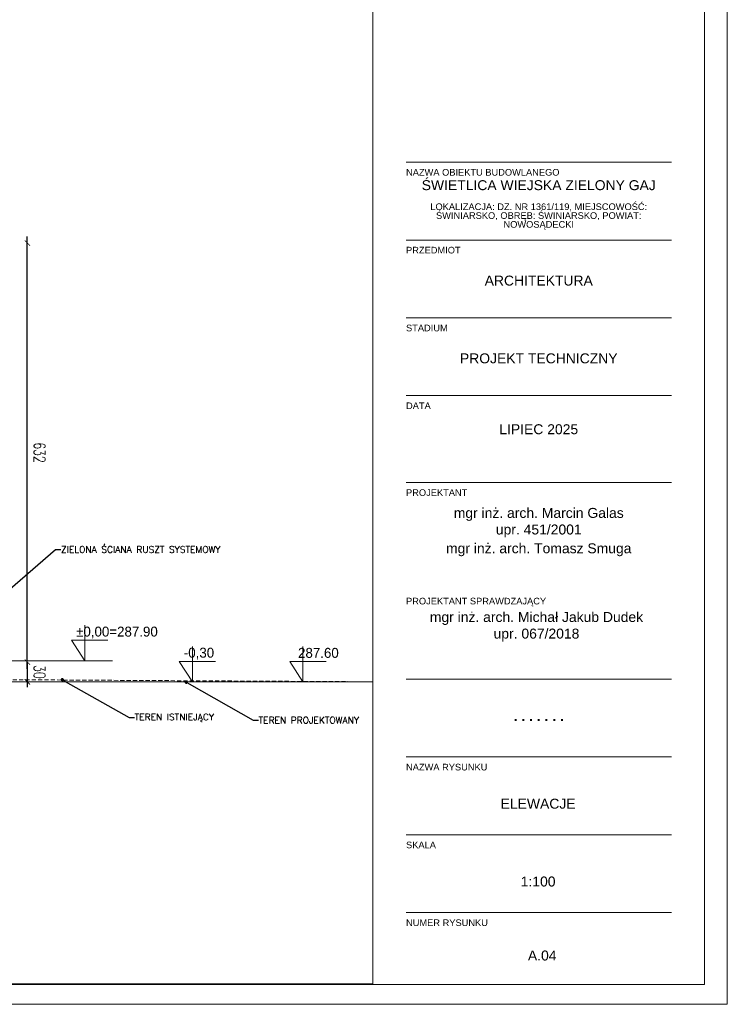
# Model space of a CAD drawing. Header units: millimetres. Extents: x -115268 to 140687, y -37779 to 24471.
# Tile 84 of 256: x 47276 to 48342, y -6032 to -4547. Entities that reach past the tile are written whole.
import ezdxf
from ezdxf import colors
from ezdxf.entities.mleader import LeaderData, LeaderLine
from ezdxf.math import Vec2, Vec3

# ---------------------------------------------------------------- set-up
doc = ezdxf.new("R2010")
doc.units = ezdxf.units.MM
doc.header["$PDMODE"] = 2
doc.header["$PDSIZE"] = 1
doc.linetypes.add('DASHED', pattern=[19.05, 12.7, -6.35])
doc.layers.get('0').update_dxf_attribs({"lineweight": 9})
for name, color, linetype, lineweight in [('A_CIENKA', 7, 'Continuous', 9), ('A_HATCH', 8, 'Continuous', 9), ('A_PRZERYW', 8, 'DASHED', 9), ('A_RAMKA', 7, 'Continuous', 9)]:
    doc.layers.add(name, color=color, linetype=linetype, lineweight=lineweight)
doc.layers.add('A_WYMIAR', color=253, linetype='Continuous', lineweight=5, transparency=0.2)
doc.styles.add('Arial', font='arial.ttf')
doc.styles.add('romans 1-100', font='romans.shx', dxfattribs={"width": 0.7, "height": 17})
doc.dimstyles.new('___SKALA_1_100', dxfattribs={"dimscale": 10, "dimtxt": 17, "dimasz": 0.8, "dimexe": 2, "dimexo": 2, "dimgap": 1, "dimtad": 1, "dimdec": 4, "dimrnd": 0.5, "dimdsep": 46, "dimtxsty": 'romans 1-100', "dimblk": 'ARCHTICK', "dimcen": 0.1, "dimdle": 1, "dimse1": 1, "dimse2": 1, "dimadec": 0, "dimazin": 0, "dimtfac": 1, "dimtdec": 4, "dimtix": 1, "dimtmove": 0, "dimatfit": 3, "dimldrblk": 'ARCHTICK', "dimfxl": 6, "dimfxlon": 1, "dimtolj": 1, "dimarcsym": 0})

# ---------------------------------------------------------------- blocks, each defined once
blk = doc.blocks.new('METRYKA11')
for p, q in [((7511378.7, 5508935.2), (7511378.7, 5506025.2)), ((7511878.7, 5508935.2), (7511878.7, 5506025.2)), ((7511428.7, 5507265.3), (7511828.7, 5507265.3)), ((7511428.7, 5507147.9), (7511828.7, 5507147.9)), ((7511428.7, 5507030.5), (7511828.7, 5507030.5)), ((7511428.7, 5506913.2), (7511828.7, 5506913.2)), ((7511428.7, 5506782.2), (7511828.7, 5506782.2)), ((7511428.7, 5506485.6), (7511828.7, 5506485.6)), ((7511428.7, 5506368.2), (7511828.7, 5506368.2)), ((7511428.7, 5506250.9), (7511828.7, 5506250.9)), ((7511428.7, 5506133.5), (7511828.7, 5506133.5))]:
    blk.add_line(p, q)
at = {"ltscale": 80, "char_height": 10, "attachment_point": 1, "style": 'Arial'}
for s, insert, width in [('NAZWA OBIEKTU BUDOWLANEGO', (7511428.7, 5507255), 390.836), ('{\\fArial|b0|i0|c238|p34;PRZEDMIOT}', (7511428.7, 5507137.6), 135.734), ('{\\fArial|b0|i0|c238|p34;STADIUM}', (7511428.7, 5507020.2), 135.734), ('DATA', (7511428.7, 5506902.9), 135.734), ('{\\fArial|b0|i0|c238|p34;PROJEKTANT}', (7511428.7, 5506771.9), 135.734), ('PROJEKTANT SPRAWDZAJĄCY', (7511428.7, 5506608.3), 214.014), ('{\\fArial|b0|i0|c238|p34;NAZWA RYSUNKU}', (7511428.7, 5506357.9), 135.734), ('SKALA', (7511428.7, 5506240.5), 135.734), ('{\\fArial|b0|i0|c238|p34;NUMER RYSUNKU}', (7511428.7, 5506123.2), 135.734)]:
    blk.add_mtext(s, dxfattribs=dict(at, insert=insert, width=width))
at = {"char_height": 15, "width": 400, "attachment_point": 1, "style": 'Arial'}
for s, insert in [('\\pxsm0.8,qc;ŚWIETLICA WIEJSKA ZIELONY GAJ\\P\\psm0.6;\\P\\psm0.8;{\\H0.66667x;LOKALIZACJA: DZ. NR 1361/119, MIEJSCOWOŚĆ: ŚWINIARSKO, OBRĘB: ŚWINIARSKO, POWIAT: NOWOSĄDECKI}', (7511428.7, 5507238.1)), ('\\pxqc;ARCHITEKTURA', (7511428.7, 5507094.2)), ('\\pxqc;PROJEKT TECHNICZNY', (7511428.7, 5506976.9)), ('\\pxqc;LIPIEC 2025', (7511428.7, 5506870)), ('\\pxqc;{\\H0.2x;\\P\\P}mgr inż. arch. Marcin Galas\\Pupr. 451/2001{\\H0.20002x;\\P\\H0.6666x;\\P}mgr inż. arch. Tomasz Smuga', (7511428.7, 5506753.8)), ('\\pxqc;{\\H0.2x;\\P\\P}mgr inż. arch. Michał Jakub Dudek\\Pupr. 067/2018', (7511425.3, 5506596.8))]:
    blk.add_mtext(s, dxfattribs=dict(at, insert=insert))
at = {"insert": (7511428.7, 5506437.3), "char_height": 15, "width": 400, "attachment_point": 1}
blk.add_mtext('\\pxqc;{\\fArial|b1|i0|c238|p34;.^I.^I.^I.^I.^I.^I.}', dxfattribs=at)
blk = doc.blocks.new('_Dot')
at = {"color": 0, "linetype": 'ByBlock', "lineweight": -2}
blk.add_line((-0.5, 0), (-1, 0), dxfattribs=at)
at = {"color": 0, "linetype": 'ByBlock', "const_width": 0.5}
blk.add_lwpolyline([(-0.25, 0, 1), (0.25, 0, 1)], format="xyb", close=True, dxfattribs=at)
blk = doc.blocks.new('_ArchTick')
at = {"color": 0, "linetype": 'ByBlock', "const_width": 0.15}
blk.add_lwpolyline([(-0.5, -0.5), (0.5, 0.5)], dxfattribs=at)
blk = doc.blocks.new('*D488')
at = {"layer": 'A_WYMIAR', "color": 0, "lineweight": -2, "ltscale": 0.5, "transparency": 16777216}
for p, q in [((47287.4, -5516), (47287.4, -5508)), ((47287.4, -5516), (47287.4, -5545.7)), ((47287.4, -5545.7), (47287.4, -5553.7))]:
    blk.add_line(p, q, dxfattribs=at)
at = {"layer": 'Defpoints', "color": 0, "ltscale": 0.5, "transparency": 16777216}
for p in [(47240.6, -5516), (47287.4, -5545.7), (47288.2, -5545.7)]:
    blk.add_point(p, dxfattribs=at)
at = {"layer": 'A_WYMIAR', "color": 0, "lineweight": -2, "ltscale": 0.5, "transparency": 16777216, "xscale": 8, "yscale": 8, "zscale": 8}
for p, rotation in [((47287.4, -5516), 270), ((47287.4, -5545.7), 90)]:
    blk.add_blockref('_ArchTick', p, dxfattribs=dict(at, rotation=rotation))
at = {"layer": 'A_WYMIAR', "color": 0, "ltscale": 0.5, "transparency": 16777216, "insert": (47305.9, -5530.9), "char_height": 17, "attachment_point": 5, "rotation": 270, "style": 'romans 1-100'}
blk.add_mtext('\\A1;30', dxfattribs=at)
blk = doc.blocks.new('*D489')
at = {"layer": 'A_WYMIAR', "color": 0, "lineweight": -2, "ltscale": 0.5, "transparency": 16777216}
blk.add_line((47287.4, -5526), (47287.4, -4874), dxfattribs=at)
at = {"layer": 'Defpoints', "color": 0, "ltscale": 0.5, "transparency": 16777216}
for p in [(47287.4, -4884), (47287.4, -4884), (47240.6, -5516)]:
    blk.add_point(p, dxfattribs=at)
at = {"layer": 'A_WYMIAR', "color": 0, "lineweight": -2, "ltscale": 0.5, "transparency": 16777216, "xscale": 8, "yscale": 8, "zscale": 8}
for p, rotation in [((47287.4, -4884), 90), ((47287.4, -5516), 270)]:
    blk.add_blockref('_ArchTick', p, dxfattribs=dict(at, rotation=rotation))
at = {"layer": 'A_WYMIAR', "color": 0, "ltscale": 0.5, "transparency": 16777216, "insert": (47305.9, -5200), "char_height": 17, "attachment_point": 5, "rotation": 270, "style": 'romans 1-100'}
blk.add_mtext('\\A1;632', dxfattribs=at)

msp = doc.modelspace()

# ---------------------------------------------------------------- linework, layer by layer
at = {"layer": 'A_CIENKA'}
for p, q in [((47373.91686, -5460.48611), (47373.91686, -5513.91425)), ((47373.91686, -5483.13117), (47353.91686, -5483.13117)), ((47353.91686, -5483.13117), (47373.91686, -5513.91425)), ((47373.91686, -5483.13117), (47408.82725, -5483.13117)), ((47536.23958, -5492.31753), (47536.23958, -5545.74567)), ((47702.81829, -5492.56645), (47702.81829, -5545.99459)), ((47259.56661, -5513.91425), (47415.67766, -5513.91425)), ((47536.23958, -5514.96259), (47516.23958, -5514.96259)), ((47516.23958, -5514.96259), (47536.23958, -5545.74567)), ((47536.23958, -5514.96259), (47571.14998, -5514.96259)), ((47702.81829, -5515.21151), (47682.81829, -5515.21151)), ((47682.81829, -5515.21151), (47702.81829, -5545.99459)), ((47702.81829, -5515.21151), (47737.72868, -5515.21151)), ((44322.30594, -5545.74567), (47808.12011, -5545.74567))]:
    msp.add_line(p, q, dxfattribs=at)
msp.add_lwpolyline([(44142.30594, -3062.13865), (48342.30594, -3062.13865), (48342.30594, -6032.13865), (44142.30594, -6032.13865), (44142.30594, -3062.13865)], dxfattribs=at)
at = {"layer": 'A_HATCH'}
msp.add_lwpolyline([(44322.30594, -5545.74567), (47808.12011, -5545.74567), (47808.12011, -6001.35945), (44322.30594, -6001.35945)], close=True, dxfattribs=at)
at = {"layer": 'A_PRZERYW', "ltscale": 0.5}
msp.add_line((44322.30594, -5525.65491), (47808.12011, -5545.74567), dxfattribs=at)
at = {"layer": 'A_RAMKA'}
msp.add_lwpolyline([(44322.30594, -3092.13865), (48308.12011, -3092.13865), (48308.12011, -6002.13865), (44322.30594, -6002.13865)], close=True, dxfattribs=at)

# ---------------------------------------------------------------- block references
at = {"layer": 'A_CIENKA', "color": 3}
msp.add_blockref('METRYKA11', (-7463570.54944, -5512027.31122), dxfattribs=at)

# ---------------------------------------------------------------- texts
at = {"char_height": 15, "width": 400, "attachment_point": 1, "style": 'Arial'}
for s, insert in [('\\pxqc;ELEWACJE', (47857.21208, -5722.06823)), ('\\pxqc;1:100', (47857.21208, -5839.43588)), ('\\pxqc;A.04', (47863.37863, -5951.05096))]:
    msp.add_mtext(s, dxfattribs=dict(at, insert=insert))
at = {"layer": 'A_CIENKA', "char_height": 15, "attachment_point": 1}
for s, width, heights, insert in [('%%P0,00=287.90', 48.770906, [0], (47360.92862, -5462.51544)), ('-0,30', 48.770906, [48.77091], (47523.25134, -5494.34687)), (' 287.60', 332.8311032, [18.10996], (47689.83005, -5494.59579))]:
    msp.add_mtext_dynamic_manual_height_columns(s, width=width, gutter_width=17.5, heights=heights, dxfattribs=dict(at, insert=insert))

# ---------------------------------------------------------------- dimensions: what is measured, and where the dimension line sits
at = {"layer": 'A_WYMIAR', "ltscale": 0.5}
for base, p2, picture, middle in [((47287.44288, -4884.00295), (47287.44288, -4884.00295), '*D489', (47305.94288, -5199.99721)), ((47287.44288, -5545.74567), (47288.24995, -5545.74567), '*D488', (47305.94288, -5530.86857))]:
    dim = msp.add_linear_dim(base=base, p1=(47240.55736, -5515.99147), p2=p2, angle=90, dimstyle='___SKALA_1_100', dxfattribs=at)
    dim.commit()
    dim.dimension.update_dxf_attribs({"geometry": picture, "text_midpoint": middle})

# ---------------------------------------------------------------- leaders
at = {"layer": 'A_CIENKA'}
ml = msp.add_multileader_mtext('Standard', dxfattribs=at)
ml.set_content('{\\Fromans.shx;ZIELONA ŚCIANA RUSZT SYSTEMOWY}', color=256)
ml.set_leader_properties()
ml.set_arrow_properties(name='DOT')
ml.build(insert=Vec2(0, 0))
ml.multileader.update_dxf_attribs({"arrow_head_size": 5})
ctx = ml.context
ctx.base_point, ctx.char_height, ctx.arrow_head_size, ctx.landing_gap_size, ctx.plane_origin = Vec3(47337.99167, -5346.23243), 10, 5, 0.09, Vec3(47304.89447, -5512.21951)
notes = []
notes.append((ctx, [(0, (1, 1, 0), (47329.99167, -5346.23243), (1, 0), 8, [(0, [(47229.03651, -5433.35287)], 0, [])])]))
ctx.mtext.insert, ctx.mtext.width, ctx.mtext.flow_direction = Vec3(47338.08167, -5341.23243), 239.2869378, 5
ml = msp.add_multileader_mtext('Standard', dxfattribs=at)
ml.set_content('{\\Fromans.shx;TEREN ISTNIEJĄCY}', color=256)
ml.set_leader_properties()
ml.set_arrow_properties(name='DOT')
ml.build(insert=Vec2(0, 0))
ml.multileader.update_dxf_attribs({"arrow_head_size": 5})
ctx = ml.context
ctx.base_point, ctx.char_height, ctx.arrow_head_size, ctx.landing_gap_size, ctx.plane_origin = Vec3(47449.01483, -5599.76974), 10, 5, 0.09, Vec3(47415.91763, -5765.40682)
notes.append((ctx, [(0, (1, 1, 0), (47441.01483, -5599.76974), (1, 0), 8, [(0, [(47340.12737, -5542.56299)], 0, [])])]))
ctx.mtext.insert, ctx.mtext.width, ctx.mtext.flow_direction = Vec3(47449.10483, -5593.81974), 239.2869378, 5
ml = msp.add_multileader_mtext('Standard', dxfattribs=at)
ml.set_content('{\\Fromans.shx;TEREN PROJEKTOWANY}', color=256)
ml.set_leader_properties()
ml.set_arrow_properties(name='DOT')
ml.build(insert=Vec2(0, 0))
ml.multileader.update_dxf_attribs({"arrow_head_size": 5})
ctx = ml.context
ctx.base_point, ctx.char_height, ctx.arrow_head_size, ctx.landing_gap_size, ctx.plane_origin = Vec3(47635.86138, -5603.65198), 10, 5, 0.09, Vec3(47602.76418, -5769.28906)
notes.append((ctx, [(0, (1, 1, 0), (47627.86138, -5603.65198), (1, 0), 8, [(0, [(47526.97391, -5546.44523)], 0, [])])]))
ctx.mtext.insert, ctx.mtext.width, ctx.mtext.flow_direction = Vec3(47635.95138, -5598.65198), 239.2869378, 5
for ctx, leaders in notes:
    for number, flags, end, landing, length, lines in leaders:
        leader = LeaderData()
        leader.index, (leader.has_last_leader_line, leader.has_dogleg_vector, leader.attachment_direction) = number, flags
        leader.last_leader_point, leader.dogleg_vector, leader.dogleg_length = Vec3(end), Vec3(landing), length
        for number, points, colour, breaks in lines:
            line = LeaderLine()
            line.index, line.vertices, line.color, line.breaks = number, Vec3.list(points), colors.encode_raw_color(colour), breaks
            leader.lines.append(line)
        ctx.leaders.append(leader)

doc.saveas('drawing.dxf')
